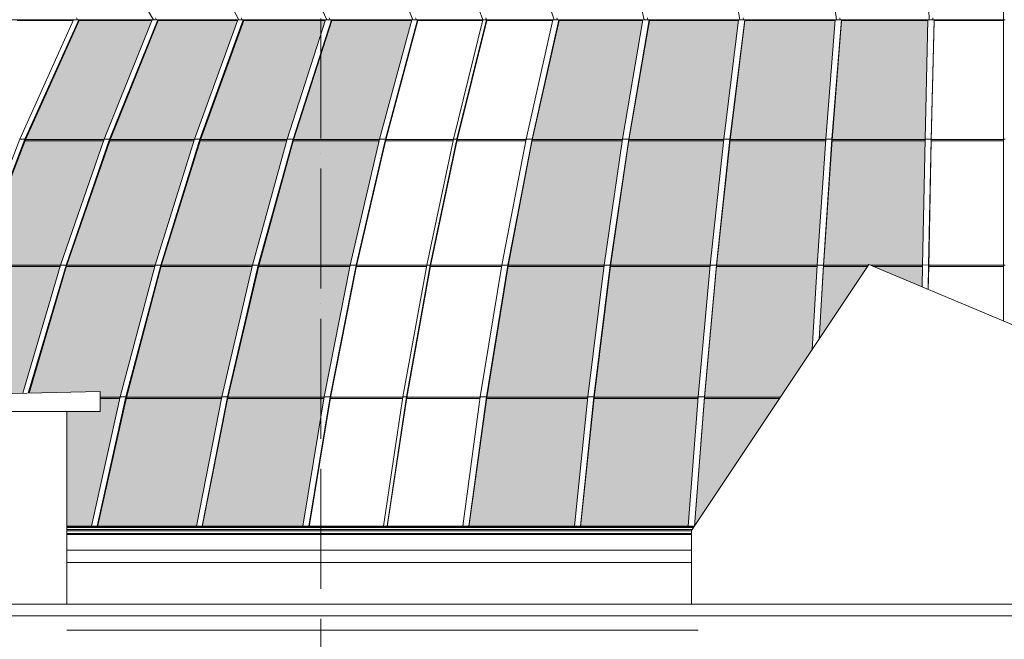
# Model space of a CAD drawing. Header units: millimetres. Extents: x 27034 to 255531, y -206966 to 210227.
# Tile 16 of 87: x 101748 to 113545, y 22288 to 29717. Entities that reach past the tile are written whole.
import ezdxf

# ---------------------------------------------------------------- set-up
doc = ezdxf.new("R2010")
doc.units = ezdxf.units.MM
doc.header["$LTSCALE"] = 0.05
doc.linetypes.add('ACAD_ISO04W100', pattern=[30, 24, -3, 0, -3])
doc.layers.get('0').update_dxf_attribs({"lineweight": 0})
doc.layers.add('001 Axis', color=1, linetype='ACAD_ISO04W100', lineweight=13)

# ---------------------------------------------------------------- blocks, each defined once
blk = doc.blocks.new('fhjkjhjk')
h = blk.add_hatch(color=5)
h.dxf.hatch_style = 1
h.set_gradient(color1=(194, 255, 255), rotation=90, one_color=1, tint=1)
h.paths.add_polyline_path([(-14344, 15931), (-14339, 15948), (-13823, 17440), (-13817, 17456), (-13243, 18882), (-14114, 18882), (-14755, 17456), (-14762, 17440), (-15338, 15948), (-15343, 15931), (-15849, 14390), (-14790, 14414)])
h = blk.add_hatch(color=5)
h.dxf.hatch_style = 1
h.set_gradient(color1=(194, 255, 255), rotation=90, one_color=1, tint=1)
h.paths.add_polyline_path([(-13966, 12819), (-13628, 14351), (-13624, 14368), (-13210, 15931), (-13206, 15948), (-12741, 17440), (-12737, 17456), (-12220, 18882), (-13168, 18882), (-13743, 17456), (-13748, 17440), (-14265, 15948), (-14270, 15931), (-14716, 14416), (-13863, 14435), (-13863, 14195), (-14263, 14195), (-14263, 12819)])
h = blk.add_hatch(color=5)
h.dxf.hatch_style = 1
h.set_gradient(color1=(194, 255, 255), rotation=90, one_color=1, tint=1)
h.paths.add_polyline_path([(-12711, 12819), (-12412, 14351), (-12409, 14368), (-12042, 15931), (-12039, 15948), (-11628, 17440), (-11623, 17456), (-11166, 18882), (-12144, 18882), (-12661, 17456), (-12666, 17440), (-13130, 15948), (-13135, 15931), (-13549, 14368), (-13553, 14351), (-13895, 12819)])
h = blk.add_hatch(color=5)
h.dxf.hatch_style = 1
h.set_gradient(color1=(194, 255, 255), rotation=90, one_color=1, tint=1)
h.paths.add_polyline_path([(-11434, 12819), (-11182, 14351), (-11179, 14368), (-10871, 15931), (-10868, 15948), (-10522, 17440), (-10519, 17456), (-10134, 18882), (-11089, 18882), (-11547, 17456), (-11551, 17440), (-11962, 15948), (-11966, 15931), (-12332, 14368), (-12336, 14351), (-12639, 12819)])
h = blk.add_hatch(color=5)
h.dxf.hatch_style = 1
h.set_gradient(color1=(194, 255, 255), rotation=90, one_color=1, tint=1)
h.paths.add_polyline_path([(-8182, 12819), (-8023, 14351), (-8022, 14368), (-7827, 15931), (-7825, 15948), (-7607, 17440), (-7605, 17456), (-7362, 18882), (-8366, 18882), (-8684, 17456), (-8688, 17440), (-8974, 15948), (-8977, 15931), (-9232, 14368), (-9234, 14351), (-9445, 12819)])
h = blk.add_hatch(color=5)
h.dxf.hatch_style = 1
h.set_gradient(color1=(194, 255, 255), rotation=90, one_color=1, tint=1)
h.paths.add_polyline_path([(-6817, 12819), (-6701, 14351), (-6699, 14368), (-6557, 15931), (-6555, 15948), (-6395, 17440), (-6394, 17456), (-6216, 18882), (-7284, 18882), (-7527, 17456), (-7530, 17440), (-7748, 15948), (-7750, 15931), (-7944, 14368), (-7946, 14351), (-8107, 12819)])
h = blk.add_hatch(color=5)
h.dxf.hatch_style = 1
h.set_gradient(color1=(194, 255, 255), rotation=90, one_color=1, tint=1)
h.paths.add_polyline_path([(-5275, 15931), (-5274, 15948), (-5172, 17440), (-5171, 17456), (-5058, 18882), (-6138, 18882), (-6316, 17456), (-6318, 17440), (-6478, 15948), (-6480, 15931), (-6622, 14368), (-6624, 14351), (-6739, 12825), (-5332, 14937)])
h = blk.add_hatch(color=5)
h.dxf.hatch_style = 1
h.set_gradient(color1=(194, 255, 255), rotation=90, one_color=1, tint=1)
h.paths.add_polyline_path([(-4013, 15931), (-4013, 15948), (-3982, 17440), (-3981, 17456), (-3947, 18882), (-4982, 18882), (-5095, 17456), (-5096, 17440), (-5197, 15948), (-5198, 15931), (-5248, 15063), (-4653, 15957), (-4017, 15690)])
at = {"elevation": -8577}
for points in [[(-3042, 18892), (-3042, 27619)], [(-13296, 19012), (-13226, 18892)], [(-12266, 19012), (-12202, 18892)], [(-11205, 19012), (-11148, 18892)], [(-10164, 19012), (-10117, 18892)], [(-9321, 19012), (-9278, 18892)], [(-8465, 19012), (-8426, 18892)], [(-7375, 19012), (-7345, 18892)], [(-6221, 19012), (-6199, 18892)], [(-5056, 19012), (-5042, 18892)], [(-3935, 19012), (-3931, 18892)], [(-3020, 18892), (-23203, 18892)], [(-14184, 18892), (-14827, 17460), (-15410, 15950), (-15922, 14388)], [(-14121, 18892), (-14765, 17460), (-15347, 15950), (-15859, 14390)], [(-14188, 18882), (-14858, 18882)], [(-13239, 18892), (-13816, 17460), (-14338, 15950), (-14790, 14414)], [(-14114, 18882), (-14758, 17451)], [(-13174, 18892), (-13751, 17460), (-14273, 15950), (-14725, 14416)], [(-13168, 18882), (-13745, 17451), (-14267, 15942), (-14716, 14416)], [(-14121, 18892), (-14184, 18892)], [(-14149, 18916), (-14134, 18892)], [(-14114, 18882), (-14121, 18892)], [(-13243, 18882), (-14114, 18882)], [(-12216, 18892), (-12735, 17460), (-13205, 15950), (-13624, 14369), (-13966, 12819)], [(-12149, 18892), (-12668, 17460), (-13138, 15950), (-13557, 14369), (-13899, 12819)], [(-12144, 18882), (-12663, 17451), (-13132, 15942), (-13550, 14362), (-13896, 12812)], [(-13174, 18892), (-13239, 18892)], [(-13201, 18916), (-13187, 18892)], [(-13168, 18882), (-13174, 18892)], [(-12220, 18882), (-13168, 18882)], [(-11163, 18892), (-11622, 17460), (-12038, 15950), (-12408, 14369), (-12711, 12819)], [(-11094, 18892), (-11553, 17460), (-11969, 15950), (-12340, 14369), (-12643, 12819)], [(-11089, 18882), (-11548, 17451), (-11964, 15942), (-12334, 14362), (-12640, 12812)], [(-12149, 18892), (-12216, 18892)], [(-12175, 18916), (-12163, 18892)], [(-12149, 18892), (-12144, 18882)], [(-11166, 18882), (-12144, 18882)], [(-10131, 18892), (-10518, 17460), (-10867, 15950), (-11179, 14369), (-11434, 12819)], [(-10061, 18892), (-10447, 17460), (-10797, 15950), (-11109, 14369), (-11363, 12819)], [(-10057, 18882), (-10443, 17451), (-10793, 15942), (-11104, 14362), (-11361, 12812)], [(-11094, 18892), (-11163, 18892)], [(-11119, 18916), (-11108, 18892)], [(-11094, 18892), (-11089, 18882)], [(-10134, 18882), (-11089, 18882)], [(-9278, 18892), (-9631, 17460), (-9951, 15950), (-10236, 14369), (-10469, 12819)], [(-9236, 18892), (-9589, 17460), (-9909, 15950), (-10194, 14369), (-10427, 12819)], [(-9232, 18882), (-9585, 17451), (-9905, 15942), (-10190, 14362), (-10425, 12812)], [(-10061, 18892), (-10131, 18892)], [(-10085, 18916), (-10075, 18892)], [(-10061, 18892), (-10057, 18882)], [(-9280, 18882), (-10057, 18882)], [(-8441, 18892), (-8761, 17460), (-9051, 15950), (-9309, 14369), (-9520, 12819)], [(-8369, 18892), (-8689, 17460), (-8979, 15950), (-9237, 14369), (-9448, 12819)], [(-8366, 18882), (-8686, 17451), (-8975, 15942), (-9233, 14362), (-9446, 12812)], [(-9236, 18892), (-9278, 18892)], [(-9244, 18916), (-9236, 18892)], [(-9236, 18892), (-9232, 18882)], [(-8444, 18882), (-9232, 18882)], [(-8369, 18892), (-8441, 18892)], [(-8392, 18916), (-8384, 18892)], [(-8366, 18882), (-8369, 18892)], [(-7362, 18882), (-8366, 18882)], [(-7360, 18892), (-7604, 17460), (-7825, 15950), (-8021, 14369), (-8182, 12819)], [(-7287, 18892), (-7531, 17460), (-7752, 15950), (-7948, 14369), (-8109, 12819)], [(-7284, 18882), (-7528, 17451), (-7749, 15942), (-7945, 14362), (-8108, 12812)], [(-7287, 18892), (-7360, 18892)], [(-7308, 18916), (-7302, 18892)], [(-7287, 18892), (-7284, 18882)], [(-6216, 18882), (-7284, 18882)], [(-6214, 18892), (-6393, 17460), (-6555, 15950), (-6699, 14369), (-6817, 12819)], [(-6140, 18892), (-6319, 17460), (-6481, 15950), (-6625, 14369), (-6743, 12819)], [(-6138, 18882), (-6317, 17451), (-6479, 15942), (-6623, 14362), (-6741, 12821)], [(-6140, 18892), (-6214, 18892)], [(-6160, 18916), (-6155, 18892)], [(-6140, 18892), (-6138, 18882)], [(-5058, 18882), (-6138, 18882)], [(-5058, 18892), (-5171, 17460), (-5273, 15950), (-5332, 14937)], [(-4983, 18892), (-5096, 17460), (-5199, 15950), (-5250, 15059)], [(-5248, 15063), (-5197, 15942), (-5095, 17451), (-4982, 18882)], [(-4983, 18892), (-5058, 18892)], [(-5001, 18916), (-4998, 18892)], [(-4983, 18892), (-4982, 18882)], [(-3947, 18882), (-4982, 18882)], [(-3946, 18892), (-3981, 17460), (-4013, 15950), (-4017, 15690)], [(-3871, 18892), (-3946, 18892)], [(-3871, 18892), (-3906, 17460), (-3938, 15950), (-3943, 15659)], [(-3871, 18882), (-3906, 17440), (-3937, 15931), (-3942, 15658)], [(-3888, 18916), (-3887, 18892)], [(-3871, 18892), (-3871, 18882)], [(-3042, 18882), (-3871, 18882)], [(-3042, 15280), (-3042, 18892)], [(-3020, 18892), (-3042, 18892)], [(-14765, 17460), (-14827, 17460)], [(-14758, 17451), (-14765, 17460)], [(-13751, 17460), (-13816, 17460)], [(-13745, 17451), (-13751, 17460)], [(-12668, 17460), (-12735, 17460)], [(-12668, 17460), (-12663, 17451)], [(-11553, 17460), (-11622, 17460)], [(-11553, 17460), (-11548, 17451)], [(-10447, 17460), (-10518, 17460)], [(-10447, 17460), (-10443, 17451)], [(-9589, 17460), (-9631, 17460)], [(-9589, 17460), (-9585, 17451)], [(-8689, 17460), (-8761, 17460)], [(-8686, 17451), (-8689, 17460)], [(-7531, 17460), (-7604, 17460)], [(-7531, 17460), (-7528, 17451)], [(-6319, 17460), (-6393, 17460)], [(-6319, 17460), (-6317, 17451)], [(-5096, 17460), (-5171, 17460)], [(-5096, 17460), (-5095, 17451)], [(-3906, 17460), (-3981, 17460)], [(-3906, 17460), (-3906, 17440)], [(-3020, 17460), (-3042, 17460)], [(-14758, 17451), (-15340, 15942)], [(-14762, 17440), (-13823, 17440)], [(-13817, 17456), (-14755, 17456)], [(-13748, 17440), (-12741, 17440)], [(-12737, 17456), (-13743, 17456)], [(-12666, 17440), (-11628, 17440)], [(-11623, 17456), (-12661, 17456)], [(-11551, 17440), (-10522, 17440)], [(-10519, 17456), (-11547, 17456)], [(-10445, 17440), (-9635, 17440)], [(-9632, 17456), (-10442, 17456)], [(-9587, 17440), (-8765, 17440)], [(-8762, 17456), (-9584, 17456)], [(-8688, 17440), (-7607, 17440)], [(-7605, 17456), (-8684, 17456)], [(-7530, 17440), (-6395, 17440)], [(-6394, 17456), (-7527, 17456)], [(-6318, 17440), (-5172, 17440)], [(-5171, 17456), (-6316, 17456)], [(-5096, 17440), (-3982, 17440)], [(-3981, 17456), (-5095, 17456)], [(-3906, 17456), (-3042, 17456)], [(-3042, 17440), (-3906, 17440)], [(-15343, 15931), (-14344, 15931)], [(-14339, 15948), (-15338, 15948)], [(-14273, 15950), (-14338, 15950)], [(-14267, 15942), (-14273, 15950)], [(-14270, 15931), (-13210, 15931)], [(-13206, 15948), (-14265, 15948)], [(-13138, 15950), (-13205, 15950)], [(-13138, 15950), (-13132, 15942)], [(-13135, 15931), (-12042, 15931)], [(-12039, 15948), (-13130, 15948)], [(-11969, 15950), (-12038, 15950)], [(-11969, 15950), (-11964, 15942)], [(-11966, 15931), (-10871, 15931)], [(-10868, 15948), (-11962, 15948)], [(-10797, 15950), (-10867, 15950)], [(-10797, 15950), (-10793, 15942)], [(-10795, 15931), (-9954, 15931)], [(-9951, 15948), (-10791, 15948)], [(-9909, 15950), (-9951, 15950)], [(-9909, 15950), (-9905, 15942)], [(-9907, 15931), (-9054, 15931)], [(-9052, 15948), (-9904, 15948)], [(-8979, 15950), (-9051, 15950)], [(-8975, 15942), (-8979, 15950)], [(-8977, 15931), (-7827, 15931)], [(-7825, 15948), (-8974, 15948)], [(-7752, 15950), (-7825, 15950)], [(-7752, 15950), (-7749, 15942)], [(-7750, 15931), (-6557, 15931)], [(-6555, 15948), (-7748, 15948)], [(-6481, 15950), (-6555, 15950)], [(-6481, 15950), (-6479, 15942)], [(-6480, 15931), (-5275, 15931)], [(-5274, 15948), (-6478, 15948)], [(-5199, 15950), (-5273, 15950)], [(-5199, 15950), (-5197, 15942)], [(-5198, 15931), (-4669, 15931)], [(-4659, 15948), (-5197, 15948)], [(-4013, 15948), (-4631, 15948)], [(-4593, 15931), (-4013, 15931)], [(-3938, 15951), (-4013, 15950)], [(-3938, 15950), (-3937, 15931)], [(-3042, 15948), (-3937, 15948)], [(-3937, 15931), (-3042, 15931)], [(-3020, 15950), (-3042, 15950)], [(-13624, 14368), (-13863, 14368)], [(-13863, 14351), (-13628, 14351)], [(-13557, 14369), (-13624, 14369)], [(-13557, 14369), (-13550, 14362)], [(-13553, 14351), (-12412, 14351)], [(-12409, 14368), (-13549, 14368)], [(-12340, 14369), (-12408, 14369)], [(-12340, 14369), (-12334, 14362)], [(-12336, 14351), (-11182, 14351)], [(-11179, 14368), (-12332, 14368)], [(-11109, 14369), (-11179, 14369)], [(-11109, 14369), (-11104, 14362)], [(-11106, 14351), (-10238, 14351)], [(-10236, 14368), (-11103, 14368)], [(-10194, 14369), (-10236, 14369)], [(-10194, 14369), (-10190, 14362)], [(-10191, 14351), (-9312, 14351)], [(-9309, 14368), (-10188, 14368)], [(-9237, 14369), (-9309, 14369)], [(-9233, 14362), (-9237, 14369)], [(-9234, 14351), (-8023, 14351)], [(-8022, 14368), (-9232, 14368)], [(-7948, 14369), (-8021, 14369)], [(-7948, 14369), (-7945, 14362)], [(-7946, 14351), (-6701, 14351)], [(-6699, 14368), (-7944, 14368)], [(-6625, 14369), (-6699, 14369)], [(-6625, 14369), (-6623, 14362)], [(-6624, 14351), (-5722, 14351)], [(-5711, 14368), (-6622, 14368)], [(-13966, 12819), (-14263, 12819)], [(-14263, 12812), (-6748, 12812)], [(-14263, 12810), (-6749, 12810)], [(-6755, 12802), (-14263, 12802)], [(-6770, 12779), (-14263, 12779)], [(-6778, 12763), (-14263, 12763)], [(-13963, 12812), (-13966, 12819)], [(-13899, 12819), (-13966, 12819)], [(-13899, 12819), (-13966, 12819)], [(-13896, 12812), (-13963, 12812)], [(-13896, 12812), (-13899, 12819)], [(-12711, 12819), (-13895, 12819)], [(-12711, 12819), (-12709, 12812)], [(-12643, 12819), (-12711, 12819)], [(-12643, 12819), (-12711, 12819)], [(-12640, 12812), (-12709, 12812)], [(-12643, 12819), (-12640, 12812)], [(-11434, 12819), (-12639, 12819)], [(-11434, 12819), (-11432, 12812)], [(-11363, 12819), (-11434, 12819)], [(-11363, 12819), (-11434, 12819)], [(-11432, 12812), (-11361, 12812)], [(-11363, 12819), (-11361, 12812)], [(-10469, 12819), (-11360, 12819)], [(-10469, 12819), (-10467, 12812)], [(-10427, 12819), (-10469, 12819)], [(-10427, 12819), (-10469, 12819)], [(-10467, 12812), (-10425, 12812)], [(-10427, 12819), (-10425, 12812)], [(-9520, 12819), (-10424, 12819)], [(-9518, 12812), (-9520, 12819)], [(-9448, 12819), (-9520, 12819)], [(-9448, 12819), (-9520, 12819)], [(-9518, 12812), (-9446, 12812)], [(-9446, 12812), (-9448, 12819)], [(-8182, 12819), (-9445, 12819)], [(-8182, 12819), (-8181, 12812)], [(-8109, 12819), (-8182, 12819)], [(-8109, 12819), (-8182, 12819)], [(-8181, 12812), (-8108, 12812)], [(-8109, 12819), (-8108, 12812)], [(-6817, 12819), (-8107, 12819)], [(-6817, 12819), (-6816, 12812)], [(-6817, 12819), (-6743, 12819)], [(-6743, 12819), (-6817, 12819)], [(-6748, 12812), (-6816, 12812)], [(-6778, 12730), (-14263, 12730)], [(-6778, 12720), (-14263, 12720)], [(-6778, 12530), (-14263, 12530)], [(-14263, 12385), (-6778, 12385)]]:
    blk.add_lwpolyline(points, dxfattribs=at)
at = {"color": 5, "elevation": -8577}
blk.add_lwpolyline([(-14263, 11573), (-6698, 11573)], dxfattribs=at)

msp = doc.modelspace()

# ---------------------------------------------------------------- linework, layer by layer
at = {"lineweight": 0}
for points in [[(111923.4, 26781.1), (109798.3, 23591.5), (109798.3, 22707.7)], [(117198.3, 24565.7), (111923.4, 26781.1)]]:
    msp.add_lwpolyline(points, dxfattribs=at)
at = {"color": 252}
for points in [[(96563.6, 25020), (96563.6, 25120), (102713.2, 25260)], [(102713.2, 25260), (102713.2, 25020)], [(102713.2, 25020), (96563.6, 25020)], [(102313.2, 25020), (102313.2, 22707.7)]]:
    msp.add_lwpolyline(points, dxfattribs=at)
at = {"lineweight": 0}
msp.add_lwpolyline([(120966.4, 22567.7), (120966.4, 22707.7), (80906, 22707.7), (80906, 22567.7), (120966.4, 22567.7)], close=True, dxfattribs=at)
at = {"layer": '001 Axis', "ltscale": 1200}
msp.add_line((105356.1, 40532.7, -4196.1), (105356.1, -13240.4, -4196.2), dxfattribs=at)

# ---------------------------------------------------------------- block references
at = {"color": 2}
msp.add_blockref('fhjkjhjk', (116576, 10824.6, 4380.3), dxfattribs=at)

doc.saveas('drawing.dxf')
